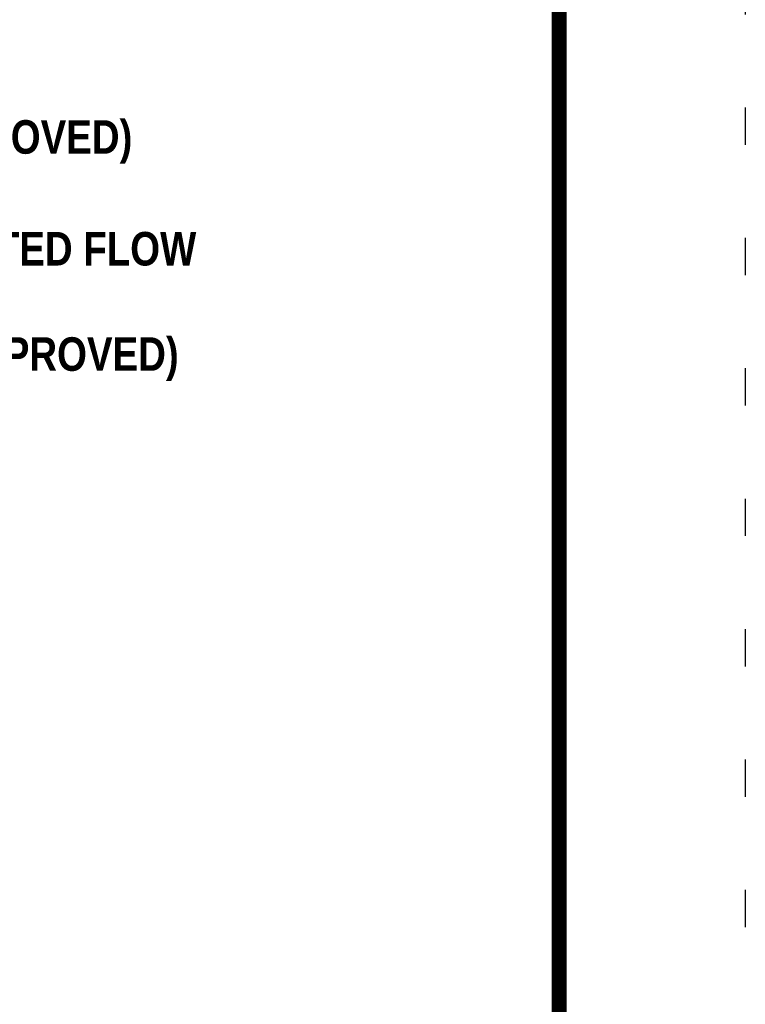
# Model space of a CAD drawing. Extents: x -2.9 to 5.6, y -8 to 3.
# Tile 139 of 140: x 3.7 to 5.6, y -5.4 to -2.7. Entities that reach past the tile are written whole.
import ezdxf

# ---------------------------------------------------------------- set-up
doc = ezdxf.new("R2010")
doc.units = 0
doc.header["$MEASUREMENT"] = 0
doc.linetypes.add('DOT2', pattern=[0.125, 0, -0.125])
doc.layers.get('DEFPOINTS').update_dxf_attribs({"linetype": 'CONTINUOUS'})
doc.layers.add('BORDER', color=7, linetype='CONTINUOUS')
doc.layers.add('CLEARANCE AREA', color=7, linetype='CONTINUOUS')
doc.styles.add('TECHNICAL', font='techb___.ttf')
doc.dimstyles.get("Standard").update_dxf_attribs({"dimtxt": 0.18, "dimasz": 0.18, "dimexe": 0.18, "dimexo": 0.0625, "dimgap": 0.09, "dimtad": 0, "dimtih": 1, "dimtoh": 1, "dimdec": 4, "dimzin": 0, "dimdsep": 46, "dimtxsty": 'Standard', "dimcen": 0.09, "dimadec": 0, "dimazin": 0, "dimtfac": 1, "dimtdec": 4, "dimtofl": 0, "dimtmove": 0, "dimatfit": 3, "dimfxl": 1, "dimtolj": 1, "dimtzin": 0, "dimarcsym": 0})

msp = doc.modelspace()

# ---------------------------------------------------------------- linework, layer by layer
at = {"layer": 'BORDER', "const_width": 0.04}
msp.add_lwpolyline([(-2.3972, -7.5227), (-2.3972, 2.4773), (5.1028, 2.4773), (5.1028, -7.5227)], close=True, dxfattribs=at)
at = {"layer": 'DEFPOINTS', "linetype": 'DOT2', "ltscale": 2}
msp.add_lwpolyline([(-2.8972, -8.0227), (-2.8972, 2.9773), (5.6028, 2.9773), (5.6028, -8.0227)], close=True, dxfattribs=at)

# ---------------------------------------------------------------- texts
at = {"layer": 'CLEARANCE AREA', "char_height": 0.09, "attachment_point": 4, "style": 'TECHNICAL'}
for s, insert in [('DUAL CHECK VALVE (EPA APPROVED)\\POR RPZ WHEN REQUIRED\\PDUEL SETUP FOR UNINTERRUPTED FLOW ', (1.9871, -3.2023)), ('DUAL CHECK VALVE (EPA APPROVED)\\POR RPZ WHEN REQUIRED ', (2.1115, -3.7223))]:
    msp.add_mtext(s, dxfattribs=dict(at, insert=insert))

# ---------------------------------------------------------------- leaders
at = {"layer": 'CLEARANCE AREA', "annotation_type": 0, "has_hookline": 1, "hookline_direction": 0}
for points, override, text_width in [([(1.347, -3.1488), (1.6301, -3.3426), (1.8821, -3.2023), (1.9721, -3.2023)], {"dimscale": 0.5, "dimgap": 0.03, "dimtad": 0, "dimtxsty": 'TECHNICAL', "dimclrt": 7}, 2.4611), ([(0.4722, -3.1988), (2.0065, -3.7223), (2.0965, -3.7223)], {"dimscale": 0.5, "dimgap": 0.03, "dimtad": 0, "dimtxsty": 'TECHNICAL', "dimclrt": 7}, 2.2525), ([(0.5115, -4.9684), (0.8248, -5.1977), (0.9148, -5.1977)], {"dimscale": 0.5, "dimgap": 0.03, "dimtxsty": 'TECHNICAL', "dimclrt": 7}, 2.8937)]:
    msp.add_leader(points, dimstyle='Standard', override=override, dxfattribs=dict(at, text_width=text_width))

doc.saveas('drawing.dxf')
